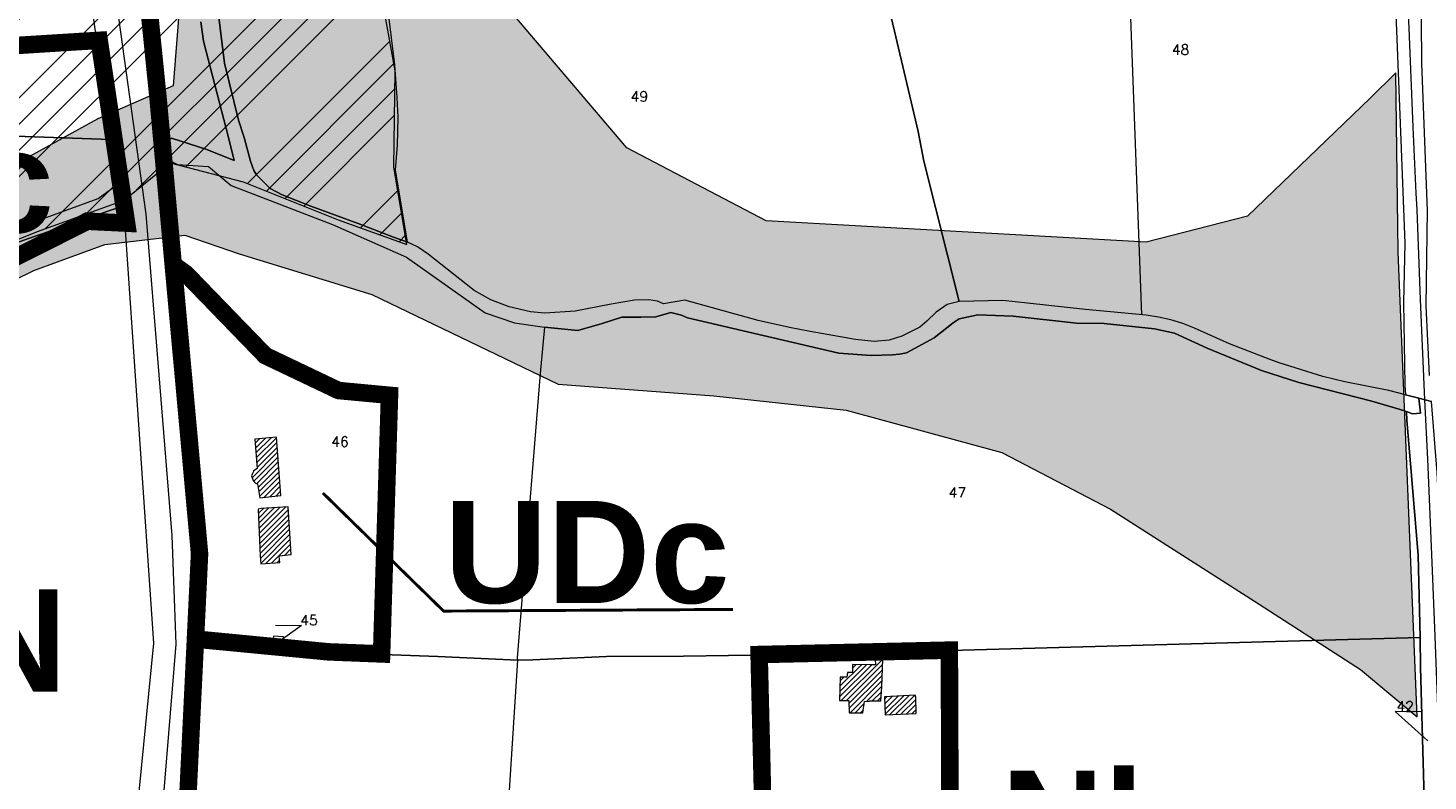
# Model space of a CAD drawing. Header units: metres. Extents: x 578835 to 593571, y 248557 to 255108.
# Tile 89 of 251: x 583292 to 583772, y 251252 to 251511. Entities that reach past the tile are written whole.
import ezdxf

# ---------------------------------------------------------------- set-up
doc = ezdxf.new("R2010")
doc.units = ezdxf.units.M
doc.linetypes.add('CACHEX2', pattern=[0.75, 0.5, -0.25])
doc.linetypes.add('SOLID_LINE', pattern=[0])
for name, color, linetype, lineweight in [('Cad-BATIMENT_BATI_PRIVE12', 7, 'SOLID_LINE', 0), ('Cad-BATIMENT_BATI_PRIVE12_HACH', 7, 'SOLID_LINE', 0), ('Cad-HYDROGRAPHI_COURS_D_EAU28', 5, 'SOLID_LINE', 0), ('Cad-PARCELLAIRE_PARCELLE1', 250, 'SOLID_LINE', 0), ('Cad-RESEAU_ROUT_AXE_DE_VOIE26', 255, 'SOLID_LINE', 0), ('Cad-RESEAU_ROUT_LIMITE_DE_VOIE_P23', 8, 'SOLID_LINE', 0), ('Cad-SITE_PARTIC_FERROVIAIRE40', 251, 'SOLID_LINE', 0), ('Cad-TOPONYMIE_DETAIL_PARCELLAIR181', 7, 'SOLID_LINE', 0), ('Cad-TOPONYMIE_NUMERO_DE_PARCELL182', 250, 'SOLID_LINE', 0), ('PLU', 7, 'CACHEX2', 5), ('PPRI global - contour', 152, 'Continuous', 5), ('PPRI global - hachures', 152, 'Continuous', 5), ('PPRIF - contour', 10, 'Continuous', 9)]:
    doc.layers.add(name, color=color, linetype=linetype, lineweight=lineweight)
doc.layers.add('PLU nom', color=7, linetype='Continuous')
doc.styles.get("Standard").update_dxf_attribs({"font": 'arialbd_0.ttf', "height": 50})
doc.styles.add('TEXTSTYLE_45_11', font='txt.shx', dxfattribs={"oblique": 50})

msp = doc.modelspace()

# ---------------------------------------------------------------- hatches: boundary and pattern name
at = {"layer": 'Cad-BATIMENT_BATI_PRIVE12_HACH', "ltscale": 0.4}
h = msp.add_hatch(dxfattribs=at)
h.set_pattern_fill('ANSI31', color=256, scale=0.4, style=0)
h.paths.add_polyline_path([(583378.98, 251350.37), (583377.4, 251370.3), (583370.03, 251369.7), (583370.79, 251359.61), (583369.7, 251358.86), (583369.06, 251357.69), (583368.93, 251357.12), (583368.96, 251356.79), (583369.4, 251355.49), (583369.86, 251354.97), (583370.3, 251354.56), (583370.56, 251354.46), (583370.98, 251354.39), (583371.71, 251349.55)])
h = msp.add_hatch(dxfattribs=at)
h.set_pattern_fill('ANSI31', color=256, scale=0.4, style=0)
h.paths.add_polyline_path([(583382.49, 251330.16), (583381.46, 251346.46), (583372.18, 251345.9), (583371.21, 251345.71), (583371.89, 251329.61), (583372.03, 251326.94), (583378.6, 251327.39), (583378.4, 251329.71)])
h = msp.add_hatch(dxfattribs=at)
h.set_pattern_fill('ANSI31', color=256, scale=0.4, style=0)
h.paths.add_polyline_path([(583584.61, 251279.92), (583584.96, 251284.63), (583585.3, 251294.35), (583582.67, 251294.14), (583582.84, 251292.25), (583580.86, 251292.31), (583574.99, 251292.38), (583574.89, 251289.7), (583573.24, 251289.67), (583573.05, 251288.1), (583570.73, 251288.12), (583570.49, 251280.07), (583573.63, 251280.11), (583573.74, 251275.89), (583578.51, 251275.85), (583579.1, 251279.68), (583580.74, 251279.82), (583580.73, 251279.93)])
h = msp.add_hatch(dxfattribs=at)
h.set_pattern_fill('ANSI31', color=256, scale=0.4, style=0)
h.paths.add_polyline_path([(583596.75, 251275.58), (583596.62, 251281.25), (583596.39, 251281.9), (583585.88, 251281.36), (583586.08, 251275.14)])
at = {"layer": 'PPRI global - hachures', "ltscale": 0.4}
h = msp.add_hatch(dxfattribs=at)
h.set_pattern_fill('ANSI36', color=256, scale=2, style=0)
h.paths.add_polyline_path([(583752.45, 251486.52), (583710.38, 251446.09), (583675.6, 251437.2), (583545.35, 251444.47), (583497.62, 251469.54), (583410.25, 251572.24), (583343.11, 251625.61), (583309.94, 251652.29), (583249.26, 251696.77), (583215.29, 251717.79), (583175.45, 251761.78), (583131.77, 251777.15), (583046.82, 251791.7), (582993.43, 251798.98), (582943.27, 251803.83), (582898.78, 251799.79), (582847.01, 251804.64), (582800.49, 251820.93), (582761.66, 251827.4), (582718.78, 251826.59), (582689.66, 251813.65), (582706.65, 251784.54), (582725.25, 251793.43), (582758.42, 251799.09), (582806.15, 251783.73), (582853.07, 251777.26), (582887.86, 251770.79), (582931.54, 251772.41), (582970.37, 251776.45), (583019.72, 251764.32), (583062.6, 251751.38), (583104.22, 251747.18), (583141.43, 251735.05), (583179.46, 251710.79), (583198.06, 251686.53), (583233.66, 251673.59), (583260.35, 251655.8), (583291.1, 251634.78), (583323.45, 251614.56), (583334.78, 251595.15), (583346.11, 251562), (583345.3, 251532.89), (583342.06, 251490.84), (583316.17, 251479.52), (583292.71, 251466.58), (583274.92, 251446.36), (583244.98, 251423.72), (583213.38, 251407.3), (583185.07, 251398.41), (583138.96, 251404.07), (583098.51, 251408.92), (583100.12, 251381.42), (583137.34, 251375.76), (583179.4, 251367.68), (583198.82, 251372.53), (583217.43, 251387.09), (583253.02, 251407.3), (583294.28, 251427.52), (583318.55, 251436.41), (583346.05, 251439.65), (583364.66, 251433.18), (583410.15, 251419.25), (583474.06, 251388.52), (583527.45, 251384.48), (583572.75, 251379.62), (583626.14, 251365.07), (583663.36, 251345.66), (583712.71, 251314.12), (583749.11, 251290.67), (583768.53, 251274.5), (583762.05, 251433.8), (583761.24, 251495.26)])
at = {"layer": 'PPRIF - contour', "lineweight": 15}
h = msp.add_hatch(dxfattribs=at)
h.set_pattern_fill('ANSI34', color=30, scale=2, style=0)
h.paths.add_polyline_path([(583168.56, 249236.59), (583178.02, 249273.37), (583184.15, 249314.36), (583186.86, 249348.54), (583183.82, 249412.65), (583188.31, 249497.75), (583209.56, 249638.59), (583209.57, 249654.16), (583202.87, 249764.69), (583181.22, 249772.54), (583212.18, 249841.81), (583235.33, 249974.64), (583193.51, 249985.09), (583186.04, 250045.54), (583188.28, 250067.18), (583195.8, 250078.07), (583245.78, 250078.37), (583251.01, 250132.85), (583194.25, 250138.82), (583209.94, 250168.32), (583209.19, 250188.47), (583208.21, 250203.8), (583217.43, 250267.61), (583213.64, 250277.41), (583256.98, 250284.74), (583262.34, 250350.34), (583266.18, 250436.39), (583274.5, 250436.7), (583214.43, 250499.33), (583184.56, 250537.39), (583218.91, 250547.09), (583241.07, 250552.07), (583269.68, 250547.09), (583271.18, 250569.48), (583274.91, 250580.67), (583286.48, 250597.77), (583293.66, 250716.62), (583278.73, 250731.44), (583193.67, 250750.25), (583156.78, 250759.28), (583135.71, 250831.5), (583141.39, 250856.49), (583145.69, 250864.01), (583161.1, 250891.6), (583169.34, 250905.21), (583172.57, 250920.26), (583171.49, 250936.38), (583169.31, 250950.6), (583181.85, 251003.26), (583206.95, 251084.03), (583216.62, 251114.12), (583232.39, 251161.77), (583245.29, 251209.41), (583234.54, 251210.94), (583234.1, 251288.09), (583244.66, 251288.39), (583237.9, 251328.73), (583229.54, 251356.01), (583200.13, 251357.42), (583190.46, 251371.39), (583189.74, 251379.63), (583190.1, 251406.14), (583244.22, 251415.82), (583256.04, 251419.04), (583270.74, 251430.86), (583295.47, 251440.89), (583325.21, 251451.64), (583340.94, 251464.43), (583366, 251457.91), (583398.59, 251444.88), (583422.15, 251436.37), (583417.63, 251462.92), (583418.14, 251495.99), (583409.11, 251546.1), (583400.09, 251585.18), (583359.99, 251579.17), (583344.95, 251609.23), (583333.92, 251624.76), (583325.9, 251633.28), (583319.39, 251648.31), (583296.33, 251649.31), (583292.32, 251666.85), (583282.01, 251764.42), (583240.65, 251790.03), (583212.78, 251805.76), (583221.32, 251831.82), (583251.44, 251830.48), (583273.02, 251828.23), (583262.67, 251903.93), (583199.69, 251895.44), (583192.95, 251945.32), (583256.33, 251954.31), (583243.74, 252050.47), (583214.52, 252068.27), (583208.68, 252073.66), (583201.93, 252137.92), (583178.11, 252135.22), (583183.95, 252176.12), (583226.69, 252181.65), (583216.8, 252253.1), (583210.96, 252307.92), (583193.36, 252422.33), (583178.97, 252519.84), (583167.73, 252607.66), (583178.52, 252614.4), (583188.29, 252625.39), (583184.93, 252642.05), (583192.13, 252639.75), (583210.89, 252641.9), (583205.05, 252676.95), (583200.1, 252708.47), (583205.05, 252708.02), (583194.96, 252797.38), (583191.02, 252799.28), (583173.51, 252800.6), (583168.08, 252797.59), (583165.67, 252793.82), (583165.69, 252787.69), (583073.05, 252815.41), (583065.66, 252814.13), (583065.94, 252812.7), (583046.85, 252808.33), (583047.04, 252816.04), (582997.15, 252812.42), (582995.86, 252782.45), (582980.16, 252787.72), (582949.89, 252804.92), (582947.27, 252800.69), (582935.19, 252777.61), (582924.38, 252768.8), (582917.32, 252760.63), (582910.91, 252748.5), (582903.76, 252736.42), (582880, 252724.86), (582817.58, 252706.15), (582782.59, 252696.37), (582747.69, 252696.56), (582653.19, 252726.32), (582583.51, 252736.7), (582547.53, 252745.89), (582391.95, 252693.83), (582342.71, 252696.56), (582258, 252701.11), (582228.89, 252730.03), (582194.3, 252754.65), (582137.15, 252749.12), (582028.37, 252701.22), (581997.03, 252701.83), (581923.09, 252643.99), (581895.44, 252653.82), (581782.97, 252699.88), (581749.17, 252724.45), (581694.48, 252730.59), (581626.87, 252779.73), (581623.69, 252832.13), (581568.99, 252867.14), (581549.94, 252902.76), (581520.9, 252875.84), (581488.95, 252861.1), (581415.1, 252871.66), (581333.97, 252861.22), (581285.87, 252845.9), (581226.26, 252859.41), (581213.27, 252848.96), (581176.79, 252829.19), (581135.62, 252832.26), (581093.83, 252851.3), (581026.18, 252865.71), (580894.22, 252859.98), (580764.18, 252821.75), (580666.25, 252837.89), (580606.97, 252807.31), (580553.37, 252825.96), (580518.38, 252831.19), (580426.24, 252844.58), (580314.78, 252864.48), (580232.54, 252861.61), (580193.34, 252877.86), (579737.68, 252731.06), (579339.29, 252594.91), (579467.34, 252529.95), (579492.26, 252526.53), (579537.88, 252506.87), (579628.29, 252501.98), (579673.34, 252488.27), (579756.55, 252421.24), (579801.62, 252412.32), (579849.52, 252376.66), (579890.09, 252373.24), (579954.11, 252362.98), (580003.08, 252331.22), (580020.69, 252319.86), (580037.79, 252307.65), (580048.55, 252295.44), (580067.12, 252269.55), (580095.49, 252178.46), (580127.66, 252086.63), (580157.22, 252011.67), (580209.32, 251928.46), (580208.41, 251858.24), (580196.24, 251818.11), (580206.29, 251790.3), (580227.07, 251716.54), (580274.53, 251673.98), (580324.82, 251599.61), (580345.2, 251567.99), (580352.27, 251548.44), (580380.56, 251474.57), (580498.13, 251465.11), (580632.34, 251425.65), (580688.87, 251403.81), (580903, 251328.66), (581057.22, 251304.45), (581128.89, 251277.45), (581306.24, 251176.53), (581363.6, 251156.15), (581418.4, 251079.72), (581465.72, 250967.17), (581546.02, 250830.88), (581604.72, 250760.44), (581621.29, 250710.76), (581635.31, 250677.64), (581677.37, 250643.25), (581761.5, 250538.8), (581878.03, 250481.58), (581978.36, 250416.05), (582083.64, 250336.15), (582132.06, 250252.96), (582193.12, 250147.32), (582211.34, 250118.18), (582217.79, 250080.35), (582244.22, 249930.09), (582252.92, 249788.8), (582279.87, 249720.73), (582264.14, 249693.23), (582229.1, 249576.98), (582243.69, 249504.21), (582236.53, 249458.37), (582233.12, 249417.21), (582207.89, 249404.14), (582210.7, 249314.66), (582282.52, 249136.36), (582365.79, 249069.63), (582329.51, 248868.66), (582370.33, 248802.93), (582389.99, 248830.88), (582435.35, 248829.37), (582475.81, 248930.64), (582488.18, 248933.83), (582505.04, 248934.94), (582536.56, 248931.03), (582545.58, 248873.46), (582547.73, 248837.81), (582559.27, 248733.3), (582660.26, 248731.96), (582707.75, 248722.61), (582711.09, 248844.25), (582713.77, 248853.61), (582730.11, 248933.31), (582770.57, 249048.63), (582781.22, 249070.77), (582782.86, 249074.05), (582786.69, 249073.51), (582794.34, 249066.4), (582795.98, 249060.39), (582802, 249037.44), (582837.54, 249029.24), (582847.92, 249019.4), (582859.41, 249022.68), (582870.89, 249021.59), (582882.91, 249029.79), (582897.68, 249024.87), (582894.41, 249004.61), (582898.78, 248991.5), (582903.16, 248984.94), (582914.71, 248986.01), (582980.86, 249040.12), (583036.72, 249107.47), (583089.79, 249152.85), (583096.96, 249144.66), (583169.29, 249123.72), (583150.9, 249178.85), (583158.77, 249200.15)])

# ---------------------------------------------------------------- linework, layer by layer
at = {"layer": 'Cad-BATIMENT_BATI_PRIVE12'}
for points in [[(583378.98, 251350.37), (583377.4, 251370.3), (583370.03, 251369.7), (583370.79, 251359.61), (583369.7, 251358.86), (583369.06, 251357.69), (583368.93, 251357.12), (583368.96, 251356.79), (583369.4, 251355.49), (583369.86, 251354.97), (583370.3, 251354.56), (583370.56, 251354.46), (583370.98, 251354.39), (583371.71, 251349.55), (583378.98, 251350.37), (583378.98, 251350.37)], [(583382.49, 251330.16), (583381.46, 251346.46), (583372.18, 251345.9), (583371.21, 251345.71), (583371.89, 251329.61), (583372.03, 251326.94), (583378.6, 251327.39), (583378.4, 251329.71), (583382.49, 251330.16), (583382.49, 251330.16)], [(583584.61, 251279.92), (583584.96, 251284.63), (583585.3, 251294.35), (583582.67, 251294.14), (583582.84, 251292.25), (583580.86, 251292.31), (583574.99, 251292.38), (583574.89, 251289.7), (583573.24, 251289.67), (583573.05, 251288.1), (583570.73, 251288.12), (583570.49, 251280.07), (583573.63, 251280.11), (583573.74, 251275.89), (583578.51, 251275.85), (583579.1, 251279.68), (583580.74, 251279.82), (583580.73, 251279.93), (583584.61, 251279.92), (583584.61, 251279.92)], [(583596.75, 251275.58), (583596.62, 251281.25), (583596.39, 251281.9), (583585.88, 251281.36), (583586.08, 251275.14), (583596.75, 251275.58), (583596.75, 251275.58)]]:
    msp.add_lwpolyline(points, close=True, dxfattribs=at)
at = {"layer": 'Cad-HYDROGRAPHI_COURS_D_EAU28'}
msp.add_lwpolyline([(583351.51, 251512.73), (583352.47, 251506.12), (583361, 251473.05), (583362.89, 251465.19), (583362.89, 251465.19), (583362.89, 251465.19), (583353.59, 251468.98), (583341.4, 251472.87), (583338.38, 251471.39), (583339.94, 251465.61), (583343.56, 251463.8), (583354.16, 251463.11), (583361.88, 251456.63), (583396.7, 251443.26), (583422.05, 251432), (583448.94, 251412.95), (583459.04, 251409.56), (583469.3, 251408.08), (583480.78, 251406.92), (583489.15, 251409.28), (583495.89, 251411.52), (583502.31, 251411.5), (583507.5, 251411.59), (583512.65, 251413.14), (583516.27, 251412.22), (583518.33, 251411.27), (583570.21, 251399.1), (583581.32, 251398.35), (583588.64, 251398.52), (583591.01, 251398.83), (583593.44, 251399.26), (583602.91, 251404.39), (583609.49, 251409.51), (583611.51, 251410.92), (583617.9, 251412.34), (583630.07, 251411.79), (583651.7, 251409.47), (583661.19, 251409.26), (583678.49, 251407.47), (583685.37, 251406.04), (583696.52, 251400.84), (583715.22, 251393.15), (583728.01, 251389.09), (583753.03, 251382.71), (583762.74, 251379.84), (583764.86, 251379.12), (583766.9, 251378.4), (583769.69, 251378.53), (583769.09, 251383.71), (583764.54, 251384.89), (583758.82, 251386.31), (583743.74, 251389.29), (583736.24, 251391.12), (583721.25, 251395.88), (583717.78, 251397.05), (583704.14, 251402.37), (583692.24, 251407.73), (583688.23, 251409.29), (583684.08, 251410.61), (583679.89, 251411.49), (583675.63, 251412.14), (583654.85, 251414.09), (583634.89, 251416.31), (583626.49, 251417.18), (583611.51, 251416.82), (583607.4, 251415.8), (583603.58, 251413.15), (583600.45, 251410.1), (583597.98, 251408.11), (583591.82, 251404.92), (583587.48, 251403.56), (583582.4, 251403.13), (583576, 251403.82), (583560.44, 251406.53), (583553.31, 251407.95), (583542.55, 251410.39), (583517.5, 251417.34), (583510.18, 251416.05), (583508.04, 251416.99), (583505.12, 251417.41), (583500.18, 251417.34), (583492.14, 251415.89), (583479.81, 251413.52), (583469.48, 251412.88), (583464.49, 251413.36), (583457.26, 251414.99), (583450.88, 251417.46), (583445.17, 251420.66), (583440.32, 251424.49), (583429.46, 251433.06), (583425.78, 251435.65), (583422.35, 251437.15), (583417.52, 251438.87), (583405.42, 251443.55), (583389.26, 251449.55), (583379.37, 251453.41), (583375.23, 251455.62), (583370.56, 251460.25), (583369.69, 251461.74), (583368.59, 251465), (583366.35, 251473.05), (583364.37, 251479.02), (583359.62, 251498.57), (583356.62, 251522.62)], dxfattribs=at)
at = {"layer": 'Cad-PARCELLAIRE_PARCELLE1'}
for points in [[(583258.57, 251474.54), (583320.5, 251472.35), (583309.61, 251551.59), (583300.17, 251613.22), (583294.97, 251607.33), (583292.67, 251605.24), (583288.54, 251600.54)], [(583331.18, 251550.83), (583335.39, 251500.34), (583338.38, 251471.39), (583338.38, 251471.39), (583338.38, 251471.39), (583341.4, 251472.87), (583353.59, 251468.98), (583362.89, 251465.19), (583361, 251473.05), (583352.47, 251506.12), (583351.51, 251512.73)], [(583772.73, 251391.48), (583771.64, 251415.36), (583772.13, 251448.06), (583770.15, 251498.5), (583769.86, 251528.57)], [(583356.62, 251522.62), (583359.62, 251498.57), (583364.37, 251479.02), (583366.35, 251473.05), (583368.59, 251465), (583369.69, 251461.74), (583370.56, 251460.25), (583375.23, 251455.62), (583379.37, 251453.41), (583389.26, 251449.55), (583405.42, 251443.55), (583417.52, 251438.87), (583422.35, 251437.15), (583418.3, 251462.01), (583418.92, 251470.42), (583419.12, 251479.9), (583418.88, 251486.8), (583418.02, 251497.99), (583415.8, 251515.64)], [(583587.84, 251515.84), (583597.41, 251475.17), (583599.42, 251464.96), (583611.51, 251416.82), (583611.51, 251416.82), (583611.51, 251416.82), (583607.4, 251415.8), (583603.58, 251413.15), (583600.45, 251410.1), (583597.98, 251408.11), (583591.82, 251404.92), (583587.48, 251403.56), (583582.4, 251403.13), (583576, 251403.82), (583560.44, 251406.53), (583553.31, 251407.95), (583542.55, 251410.39), (583517.5, 251417.34), (583510.18, 251416.05), (583508.04, 251416.99), (583505.12, 251417.41), (583500.18, 251417.34), (583492.14, 251415.89), (583479.81, 251413.52), (583469.48, 251412.88), (583464.49, 251413.36), (583457.26, 251414.99), (583450.88, 251417.46), (583445.17, 251420.66), (583440.32, 251424.49), (583429.46, 251433.06), (583425.78, 251435.65), (583422.35, 251437.15), (583418.3, 251462.01), (583418.92, 251470.42), (583419.12, 251479.9), (583418.88, 251486.8), (583418.02, 251497.99), (583415.8, 251515.64)], [(583761.15, 251518.37), (583762.94, 251472.15), (583764.34, 251436.82), (583763.88, 251416.49), (583764.27, 251388.21), (583764.54, 251384.89), (583764.54, 251384.89), (583764.54, 251384.89), (583758.82, 251386.31), (583743.74, 251389.29), (583736.24, 251391.12), (583721.25, 251395.88), (583717.78, 251397.05), (583704.14, 251402.37), (583692.24, 251407.73), (583688.23, 251409.29), (583684.08, 251410.61), (583679.89, 251411.49), (583675.63, 251412.14), (583654.85, 251414.09), (583634.89, 251416.31), (583626.49, 251417.18), (583611.51, 251416.82), (583599.42, 251464.96), (583597.41, 251475.17), (583587.84, 251515.84)], [(583761.15, 251518.37), (583762.94, 251472.15), (583764.34, 251436.82), (583763.88, 251416.49), (583764.27, 251388.21), (583764.54, 251384.89), (583769.09, 251383.71), (583773.47, 251382.63)], [(583281.84, 251434.68), (583292.74, 251438.6), (583323.98, 251449.35), (583324.95, 251449.65), (583335.32, 251299.7), (583325.11, 251196.62), (583252.99, 251209.45)]]:
    msp.add_lwpolyline(points, dxfattribs=at)
for points in [[(583259.17, 251446.61), (583259.4, 251434.03), (583261.27, 251432.3), (583286.65, 251441.33), (583316.33, 251452.16), (583323.47, 251457.44), (583320.5, 251472.35), (583258.57, 251474.54), (583259.17, 251446.61), (583259.17, 251446.61)], [(583469.3, 251408.08), (583467.82, 251392.12), (583459.96, 251294.71), (583460.11, 251293.94), (583432.72, 251295.11), (583395.18, 251296.55), (583382.63, 251297.73), (583379.81, 251297.94), (583379.82, 251301.84), (583376.41, 251302.12), (583376, 251298.18), (583350.05, 251300.92), (583351.07, 251330.22), (583348.82, 251363.13), (583344.25, 251415.92), (583339.94, 251465.61), (583343.56, 251463.8), (583354.16, 251463.11), (583361.88, 251456.63), (583396.7, 251443.26), (583422.05, 251432), (583448.94, 251412.95), (583459.04, 251409.56), (583469.3, 251408.08), (583469.3, 251408.08)], [(583252.7, 251446.08), (583259.17, 251446.61), (583259.4, 251434.03), (583261.27, 251432.3), (583286.65, 251441.33), (583316.33, 251452.16), (583323.47, 251457.44), (583324.95, 251449.65), (583323.98, 251449.35), (583292.74, 251438.6), (583281.84, 251434.68), (583276.92, 251432.49), (583272.5, 251430.12), (583266.85, 251426.75), (583264.37, 251424.87), (583258.6, 251419.92), (583250.61, 251413.8), (583251.22, 251421.42), (583252.7, 251446.08), (583252.7, 251446.08)], [(583460.11, 251293.94), (583465.37, 251294.05), (583490.6, 251295.15), (583516.97, 251295.23), (583563.32, 251295.98), (583582.63, 251296.7), (583608.56, 251297.19), (583769.6, 251301.61), (583768.9, 251329.86), (583764.95, 251376.12), (583764.86, 251379.12), (583762.74, 251379.84), (583753.03, 251382.71), (583728.01, 251389.09), (583715.22, 251393.15), (583696.52, 251400.84), (583685.37, 251406.04), (583678.49, 251407.47), (583661.19, 251409.26), (583651.7, 251409.47), (583630.07, 251411.79), (583617.9, 251412.34), (583611.51, 251410.92), (583609.49, 251409.51), (583602.91, 251404.39), (583593.44, 251399.26), (583591.01, 251398.83), (583588.64, 251398.52), (583581.32, 251398.35), (583570.21, 251399.1), (583518.33, 251411.27), (583516.27, 251412.22), (583512.65, 251413.14), (583507.5, 251411.59), (583502.31, 251411.5), (583495.89, 251411.52), (583489.15, 251409.28), (583480.78, 251406.92), (583469.3, 251408.08), (583467.82, 251392.12), (583459.96, 251294.71), (583460.11, 251293.94), (583460.11, 251293.94)], [(583769.6, 251301.61), (583769.72, 251291.35), (583772.07, 251205.94), (583772.03, 251199.48), (583780.15, 251198.92), (583781.16, 251230.34), (583779.79, 251261.44), (583778.19, 251304.44), (583775.42, 251358.27), (583773.47, 251382.63), (583769.09, 251383.71), (583769.69, 251378.53), (583766.9, 251378.4), (583764.86, 251379.12), (583764.95, 251376.12), (583768.9, 251329.86), (583769.6, 251301.61), (583769.6, 251301.61)], [(583379.81, 251297.94), (583382.63, 251297.73), (583395.18, 251296.55), (583432.72, 251295.11), (583460.11, 251293.94), (583454.86, 251211.68), (583448.68, 251166.02), (583347.48, 251160.71), (583344.15, 251199.66), (583349.2, 251279.56), (583350.05, 251300.92), (583376, 251298.18), (583379.81, 251297.94), (583379.81, 251297.94)], [(583376, 251298.18), (583379.81, 251297.94), (583379.82, 251301.84), (583376.41, 251302.12), (583376, 251298.18), (583376, 251298.18)], [(583460.11, 251293.94), (583454.86, 251211.68), (583519.73, 251209.74), (583569.47, 251208.43), (583577.82, 251208.13), (583698.93, 251204.07), (583733.48, 251202.05), (583772.03, 251199.48), (583772.07, 251205.94), (583769.72, 251291.35), (583769.6, 251301.61), (583608.56, 251297.19), (583582.63, 251296.7), (583563.32, 251295.98), (583516.97, 251295.23), (583490.6, 251295.15), (583465.37, 251294.05), (583460.11, 251293.94), (583460.11, 251293.94)]]:
    msp.add_lwpolyline(points, close=True, dxfattribs=at)
at = {"layer": 'Cad-RESEAU_ROUT_AXE_DE_VOIE26'}
msp.add_lwpolyline([(583304.03, 251652.19), (583332.64, 251446.77), (583341.54, 251336.58), (583342.9, 251299.34), (583334.69, 251199.13), (583336.4, 251145.97), (583309.36, 250782.43), (583287.54, 250502.88)], dxfattribs=at)
at = {"layer": 'Cad-RESEAU_ROUT_LIMITE_DE_VOIE_P23'}
msp.add_line((583670.13, 251517.18), (583674.04, 251412.26), dxfattribs=at)
at = {"layer": 'Cad-SITE_PARTIC_FERROVIAIRE40'}
msp.add_lwpolyline([(583777.1, 251243.37), (583775.79, 251274.92), (583774.67, 251302.14), (583773.57, 251330.14), (583772.16, 251362.79), (583771.2, 251383.11), (583769.65, 251417.54), (583769.46, 251423.77), (583768.48, 251448.32), (583768.18, 251453.98), (583767.11, 251476.63), (583765.75, 251510.62), (583764.4, 251540.6), (583764.12, 251548.05), (583762.86, 251577.93), (583762.63, 251583.6), (583761.74, 251606.04), (583760.28, 251638.46), (583759.03, 251668.24), (583758.32, 251683.67), (583758.32, 251683.67)], dxfattribs=at)
at = {"layer": 'Cad-TOPONYMIE_DETAIL_PARCELLAIR181'}
for points in [[(583377.09, 251305.85), (583386, 251305.82), (583378.22, 251300.15), (583378.22, 251300.15)], [(583769.83, 251276.21), (583761, 251276.25), (583772.14, 251266.26), (583772.14, 251266.26)]]:
    msp.add_lwpolyline(points, dxfattribs=at)
at = {"layer": 'PLU', "color": 7, "ltscale": 2, "const_width": 6}
for points in [[(583335.14, 250963.77), (583344.31, 251105.24), (583345.85, 251180.33), (583346.71, 251239.78), (583351.07, 251330.38), (583336.89, 251486.06), (583323.63, 251617.57), (583319.89, 251630.03), (583310.41, 251727.73), (583311.55, 251728.72), (583390.74, 251706.6), (583406.23, 251734.18), (583430.55, 251781.44), (583434.7, 251818.41), (583429.86, 251864.36), (583415.67, 251932.87), (583395.96, 251933.56), (583395.96, 251933.56), (583395.96, 251933.56), (583395.96, 251933.56)], [(583350.03, 251301.09), (583395.21, 251296.75), (583413.48, 251296.03), (583416.2, 251384.7), (583398.7, 251386.34), (583373.6, 251398.3), (583346.41, 251426.37), (583342.04, 251429.53)], [(583545.03, 251209.24), (583542.92, 251295.82), (583608.14, 251297.33), (583608.51, 251207.23)]]:
    msp.add_lwpolyline(points, dxfattribs=at)
msp.add_lwpolyline([(583316.66, 251506.39), (583254.44, 251502.52), (583200.4, 251500.3), (583182.58, 251422.82), (583093.52, 251410.33), (583099.77, 251386.38), (583200.36, 251357.11), (583230.91, 251355.99), (583221.26, 251394.61), (583259.67, 251417.73), (583312.58, 251444.38), (583326.05, 251443.71)], close=True, dxfattribs=at)
at = {"layer": 'PLU nom', "linetype": 'Continuous', "const_width": 1}
msp.add_lwpolyline([(583534.01, 251311.3), (583434.74, 251310.72), (583393.32, 251351.23)], dxfattribs=at)
at = {"layer": 'PPRI global - contour'}
for points in [[(583291.1, 251634.78), (583323.45, 251614.56), (583334.78, 251595.15), (583346.11, 251562), (583345.3, 251532.89), (583342.06, 251490.84), (583316.17, 251479.52), (583292.71, 251466.58), (583274.92, 251446.36)], [(583253.02, 251407.3), (583294.28, 251427.52), (583318.55, 251436.41), (583346.05, 251439.65), (583364.66, 251433.18), (583410.15, 251419.25), (583474.06, 251388.52), (583527.45, 251384.48), (583572.75, 251379.62), (583626.14, 251365.07), (583663.36, 251345.66), (583712.71, 251314.12), (583749.11, 251290.67), (583768.53, 251274.5), (583762.05, 251433.8), (583761.24, 251495.26), (583752.45, 251486.52), (583710.38, 251446.09), (583675.6, 251437.2), (583545.35, 251444.47), (583497.62, 251469.54), (583410.25, 251572.24)]]:
    msp.add_lwpolyline(points, dxfattribs=at).dxf.unprotected_set("ltscale", 0)
at = {"layer": 'PPRIF - contour', "flags": 128}
msp.add_lwpolyline([(583270.74, 251430.86), (583295.47, 251440.89), (583325.21, 251451.64), (583340.94, 251464.43), (583366, 251457.91), (583398.59, 251444.88), (583422.15, 251436.37), (583417.63, 251462.92), (583418.14, 251495.99), (583409.11, 251546.1), (583400.09, 251585.18), (583359.99, 251579.17), (583344.95, 251609.23), (583333.92, 251624.76), (583325.9, 251633.28), (583319.39, 251648.31), (583296.33, 251649.31), (583292.32, 251666.85), (583282.01, 251764.42)], dxfattribs=at)

# ---------------------------------------------------------------- texts
at = {"layer": 'Cad-TOPONYMIE_NUMERO_DE_PARCELL182', "style": 'TEXTSTYLE_45_11'}
for s, p in [('48', (583684.41, 251501.49)), ('49', (583498.87, 251485.45)), ('46', (583396.22, 251367.09)), ('47', (583607.89, 251349.64)), ('45', (583385.58, 251305.89)), ('42', (583761.41, 251276.34))]:
    msp.add_text(s, height=3.491, rotation=359.5887, dxfattribs=at).set_placement(p)
at = {"layer": 'PLU nom', "char_height": 35, "width": 195.3422, "attachment_point": 2}
for s, insert in [('UDc', (583252.17, 251475.54)), ('UDc', (583483.88, 251348.49)), ('N', (583287.94, 251318.14)), ('Nh', (583658.46, 251256.02))]:
    msp.add_mtext(s, dxfattribs=dict(at, insert=insert))

doc.saveas('drawing.dxf')
